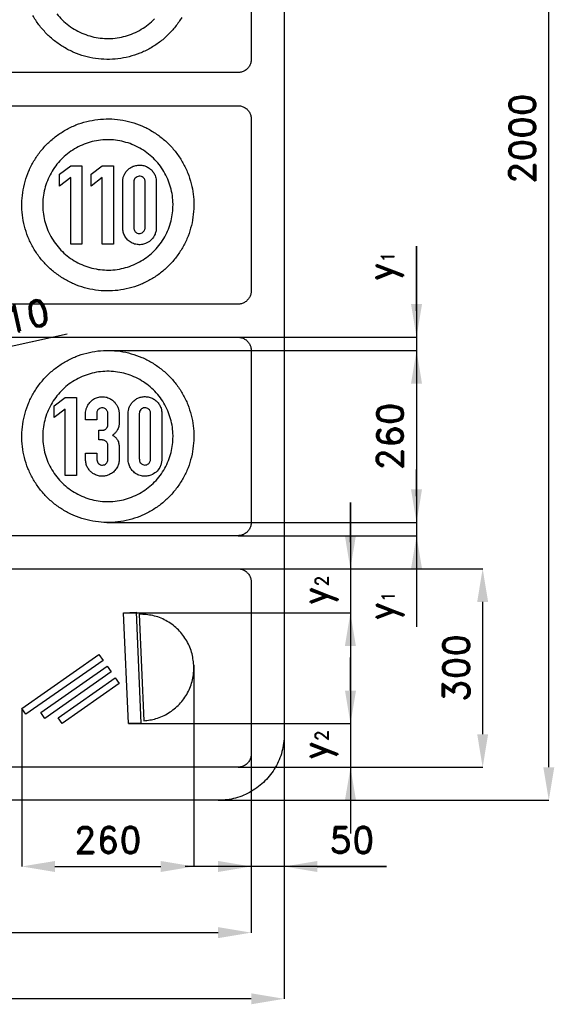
# Model space of a CAD drawing. Header units: millimetres. Extents: x -366 to 4420, y -308 to 2161.
# Tile 2 of 6: x 600 to 1408, y -308 to 1180. Entities that reach past the tile are written whole.
import ezdxf

# ---------------------------------------------------------------- set-up
doc = ezdxf.new("R2010")
doc.units = ezdxf.units.MM
doc.header["$LTSCALE"] = 5
doc.layers.add('Kóty', color=2, linetype='Continuous')
doc.layers.add('Značka', color=7, linetype='Continuous')
doc.styles.get("Standard").update_dxf_attribs({"font": 'romand.shx', "height": 40})
doc.dimstyles.get("Standard").update_dxf_attribs({"dimtxt": 40, "dimasz": 50, "dimexe": 0.18, "dimexo": 0.0625, "dimgap": 20, "dimtad": 1, "dimdec": 0, "dimzin": 0, "dimdsep": 46, "dimtxsty": 'Standard', "dimcen": 0.09, "dimadec": 0, "dimazin": 0, "dimtfac": 1, "dimtdec": 0, "dimtofl": 0, "dimtmove": 0, "dimatfit": 3, "dimfxl": 1, "dimtolj": 1, "dimtzin": 0, "dimarcsym": 0})

# ---------------------------------------------------------------- blocks, each defined once
blk = doc.blocks.new('*D1')
at = {"layer": 'Defpoints', "color": 0, "transparency": 16777216}
for p in [(726.6, 679.9), (731.6, 420), (1200, 420)]:
    blk.add_point(p, dxfattribs=at)
at = {"layer": 'Kóty', "color": 0, "lineweight": -2, "transparency": 16777216}
for p, q in [((726.7, 679.9), (1200.2, 679.9)), ((1200, 629.9), (1200, 470)), ((731.7, 420), (1200.2, 420))]:
    blk.add_line(p, q, dxfattribs=at)
at = {"layer": 'Kóty', "color": 0, "transparency": 16777216}
for points in [[(1191.7, 629.9), (1208.3, 629.9), (1200, 679.9)], [(1191.7, 470), (1208.3, 470), (1200, 420)]]:
    blk.add_solid(points, dxfattribs=at)
at = {"layer": 'Kóty', "color": 0, "transparency": 16777216, "insert": (1160, 549.9), "char_height": 40, "attachment_point": 5, "rotation": 90}
blk.add_mtext('\\A1;260', dxfattribs=at)
blk = doc.blocks.new('*D2')
at = {"layer": 'Defpoints', "color": 0, "transparency": 16777216}
for p in [(930, 350), (930, 50), (1300, 50)]:
    blk.add_point(p, dxfattribs=at)
at = {"layer": 'Kóty', "color": 0, "lineweight": -2, "transparency": 16777216}
for p, q in [((930.1, 350), (1300.2, 350)), ((1300, 300), (1300, 100)), ((930.1, 50), (1300.2, 50))]:
    blk.add_line(p, q, dxfattribs=at)
at = {"layer": 'Kóty', "color": 0, "transparency": 16777216}
for points in [[(1291.7, 300), (1308.3, 300), (1300, 350)], [(1291.7, 100), (1308.3, 100), (1300, 50)]]:
    blk.add_solid(points, dxfattribs=at)
at = {"layer": 'Kóty', "color": 0, "transparency": 16777216, "insert": (1260, 200), "char_height": 40, "attachment_point": 5, "rotation": 90}
blk.add_mtext('\\A1;300', dxfattribs=at)
blk = doc.blocks.new('*D3')
at = {"layer": 'Defpoints', "color": 0, "transparency": 16777216}
for p in [(900, 2000), (1400, 2000), (900, 0)]:
    blk.add_point(p, dxfattribs=at)
at = {"layer": 'Kóty', "color": 0, "lineweight": -2, "transparency": 16777216}
for p, q in [((900.1, 2000), (1400.2, 2000)), ((1400, 50), (1400, 1950)), ((900.1, 0), (1400.2, 0))]:
    blk.add_line(p, q, dxfattribs=at)
at = {"layer": 'Kóty', "color": 0, "transparency": 16777216}
for points in [[(1391.7, 1950), (1408.3, 1950), (1400, 2000)], [(1391.7, 50), (1408.3, 50), (1400, 0)]]:
    blk.add_solid(points, dxfattribs=at)
at = {"layer": 'Kóty', "color": 0, "transparency": 16777216, "insert": (1360, 1000), "char_height": 40, "attachment_point": 5, "rotation": 90}
blk.add_mtext('\\A1;2000', dxfattribs=at)
blk = doc.blocks.new('*D4')
at = {"layer": 'Defpoints', "color": 0, "transparency": 16777216}
for p in [(863.3, 204.2), (603.3, 138.8), (863.3, -100)]:
    blk.add_point(p, dxfattribs=at)
at = {"layer": 'Kóty', "color": 0, "lineweight": -2, "transparency": 16777216}
for p, q in [((863.3, 204.1), (863.3, -100.2)), ((603.3, 138.7), (603.3, -100.2)), ((653.3, -100), (813.3, -100))]:
    blk.add_line(p, q, dxfattribs=at)
at = {"layer": 'Kóty', "color": 0, "transparency": 16777216}
for points in [[(653.3, -91.7), (653.3, -108.3), (603.3, -100)], [(813.3, -91.7), (813.3, -108.3), (863.3, -100)]]:
    blk.add_solid(points, dxfattribs=at)
at = {"layer": 'Kóty', "color": 0, "transparency": 16777216, "insert": (733.3, -60), "char_height": 40, "attachment_point": 5}
blk.add_mtext('\\A1;260', dxfattribs=at)
blk = doc.blocks.new('*D5')
at = {"layer": 'Defpoints', "color": 0, "transparency": 16777216}
for p in [(50, 70), (950, 70), (950, -200)]:
    blk.add_point(p, dxfattribs=at)
at = {"layer": 'Kóty', "color": 0, "lineweight": -2, "transparency": 16777216}
for p, q in [((50, 69.9), (50, -200.2)), ((950, 69.9), (950, -200.2)), ((100, -200), (900, -200))]:
    blk.add_line(p, q, dxfattribs=at)
at = {"layer": 'Kóty', "color": 0, "transparency": 16777216}
for points in [[(100, -191.7), (100, -208.3), (50, -200)], [(900, -191.7), (900, -208.3), (950, -200)]]:
    blk.add_solid(points, dxfattribs=at)
at = {"layer": 'Kóty', "color": 0, "transparency": 16777216, "insert": (500, -160), "char_height": 40, "attachment_point": 5}
blk.add_mtext('\\A1;900', dxfattribs=at)
blk = doc.blocks.new('*D6')
at = {"layer": 'Defpoints', "color": 0, "transparency": 16777216}
for p in [(0, 100), (1000, 100), (0, -300)]:
    blk.add_point(p, dxfattribs=at)
at = {"layer": 'Kóty', "color": 0, "lineweight": -2, "transparency": 16777216}
for p, q in [((0, 99.9), (0, -300.2)), ((1000, 99.9), (1000, -300.2)), ((950, -300), (50, -300))]:
    blk.add_line(p, q, dxfattribs=at)
at = {"layer": 'Kóty', "color": 0, "transparency": 16777216}
for points in [[(50, -291.7), (50, -308.3), (0, -300)], [(950, -291.7), (950, -308.3), (1000, -300)]]:
    blk.add_solid(points, dxfattribs=at)
at = {"layer": 'Kóty', "color": 0, "transparency": 16777216, "insert": (500, -260), "char_height": 40, "attachment_point": 5}
blk.add_mtext('\\A1;1000', dxfattribs=at)
blk = doc.blocks.new('*D9')
at = {"layer": 'Defpoints', "color": 0, "transparency": 16777216}
for p in [(426.7, 650), (436.4, 652.2)]:
    blk.add_point(p, dxfattribs=at)
at = {"layer": 'Kóty', "color": 0, "lineweight": -2, "transparency": 16777216}
for p, q in [((671.6, 704.8), (485.2, 663.1)), ((426.6, 650), (426.8, 650)), ((426.7, 649.9), (426.7, 650.1))]:
    blk.add_line(p, q, dxfattribs=at)
at = {"layer": 'Kóty', "color": 0, "transparency": 16777216}
blk.add_solid([(483.4, 671.2), (487, 655), (436.4, 652.2)], dxfattribs=at)
at = {"layer": 'Kóty', "color": 0, "transparency": 16777216, "insert": (594.1, 728.4), "char_height": 40, "attachment_point": 5, "rotation": 12.6116}
blk.add_mtext('\\A1;R10', dxfattribs=at)

msp = doc.modelspace()

# ---------------------------------------------------------------- linework, layer by layer
at = {"layer": 'Kóty'}
for p, q in [((1200, 837.6), (1200, 262.4)), ((1200, 740), (1200, 837.6)), ((930.1, 700), (1200.2, 700)), ((726.6, 679.9), (1200.2, 679.9)), ((1200, 639.9), (1200, 599.9)), ((1200, 460), (1200, 500)), ((1100, 450), (1100.2, -50)), ((1100, 400), (1100, 450)), ((731.8, 420), (1200.2, 420)), ((1100, 390), (1100, 430)), ((930.1, 400), (1200.2, 400)), ((930.1, 350), (1100.2, 350)), ((930.1, 350), (1100.2, 350)), ((757, 283.4), (1100.2, 283.4)), ((1100, 233.4), (1100, 183.4)), ((1100.2, 166), (1100.2, 216)), ((764.4, 116), (1100.4, 116)), ((1000, 99.9), (1000, -100.2)), ((950, 69.9), (950, -100.2)), ((930.1, 50), (1100.4, 50)), ((1154.8, -100), (850, -100)), ((1050, -100), (1154.8, -100))]:
    msp.add_line(p, q, dxfattribs=at)
for points in [[(1191.7, 750), (1208.3, 750), (1200, 700)], [(1091.7, 400), (1108.3, 400), (1100, 350)], [(1093.3, 390), (1106.7, 390), (1100, 350)], [(1191.7, 350), (1208.3, 350), (1200, 400)], [(1091.7, 233.4), (1108.3, 233.4), (1100, 283.4)], [(1091.8, 166), (1108.5, 166), (1100.2, 116)], [(1091.8, 0), (1108.5, 0), (1100.2, 50)], [(900, -91.7), (900, -108.3), (950, -100)], [(1050, -91.7), (1050, -108.3), (1000, -100)]]:
    msp.add_solid(points, dxfattribs=at)
at = {"layer": 'Značka', "color": 5}
for points in [[(1000, 1900), (1000, 100), (1000, 99.6), (1000, 99.2, -0.032179), (999.1, 86.3, -0.035442), (996.5, 73.6, -0.036264), (992.3, 61.3, -0.034415), (986.5, 49.8, -0.033719), (979.3, 39, -0.034086), (970.7, 29.3, -0.034205), (961, 20.7, -0.03423), (950.2, 13.5, -0.034046), (938.7, 7.7, -0.033413), (926.4, 3.5, -0.034127), (913.7, 0.9, -0.036745), (900.8, 0), (900.4, 0), (900, 0), (100, 0)], [(950, 1380), (950, 1120), (950, 1119.9), (950, 1119.8, -0.032183), (949.8, 1117.3, -0.035447), (949.3, 1114.7, -0.036274), (948.5, 1112.3, -0.034425), (947.3, 1109.9, -0.033755), (945.9, 1107.8, -0.034097), (944.1, 1105.9, -0.034164), (942.2, 1104.1, -0.034206), (940, 1102.7, -0.034035), (937.7, 1101.5, -0.03347), (935.3, 1100.7, -0.034127), (932.7, 1100.2, -0.036766), (930.2, 1100), (930.1, 1100), (930, 1100), (70, 1100)], [(70, 1050), (930, 1050), (930.1, 1050), (930.2, 1050, -0.032177), (932.7, 1049.8, -0.035489), (935.3, 1049.3, -0.036281), (937.7, 1048.5, -0.034425), (940, 1047.3, -0.03374), (942.2, 1045.9, -0.034066), (944.1, 1044.1, -0.03423), (945.9, 1042.2, -0.0342), (947.3, 1040, -0.034034), (948.5, 1037.7, -0.033425), (949.3, 1035.3, -0.034147), (949.8, 1032.7, -0.03674), (950, 1030.2), (950, 1030.1), (950, 1030), (950, 770), (950, 769.9), (950, 769.8, -0.032177), (949.8, 767.3, -0.035443), (949.3, 764.7, -0.036259), (948.5, 762.3, -0.034425), (947.3, 760, -0.033741), (945.9, 757.8, -0.034066), (944.1, 755.9, -0.034182), (942.2, 754.1, -0.034226), (940, 752.7, -0.034056), (937.7, 751.5, -0.033425), (935.3, 750.7, -0.034151), (932.7, 750.2, -0.036743), (930.2, 750), (930.1, 750), (930, 750), (70, 750)], [(70, 700), (930, 700), (930.1, 700), (930.2, 700, -0.032177), (932.7, 699.8, -0.035443), (935.3, 699.3, -0.036259), (937.7, 698.5, -0.034425), (940, 697.3, -0.033741), (942.2, 695.9, -0.034066), (944.1, 694.1, -0.034182), (945.9, 692.2, -0.034226), (947.3, 690, -0.034056), (948.5, 687.7, -0.033425), (949.3, 685.3, -0.034151), (949.8, 682.7, -0.036743), (950, 680.2), (950, 680.1), (950, 680), (950, 420), (950, 419.9), (950, 419.8, -0.032179), (949.8, 417.3, -0.035443), (949.3, 414.7, -0.036259), (948.5, 412.3, -0.034419), (947.3, 410, -0.033729), (945.9, 407.8, -0.034073), (944.1, 405.9, -0.034191), (942.2, 404.1, -0.034225), (940, 402.7, -0.034056), (937.7, 401.5, -0.033414), (935.3, 400.7, -0.034128), (932.7, 400.2, -0.036743), (930.2, 400), (930.1, 400), (930, 400), (70, 400)], [(70, 350), (930, 350), (930.1, 350), (930.2, 350, -0.032177), (932.7, 349.8, -0.035443), (935.3, 349.3, -0.036259), (937.7, 348.5, -0.034414), (940, 347.3, -0.033731), (942.2, 345.9, -0.034066), (944.1, 344.1, -0.034205), (945.9, 342.2, -0.034226), (947.3, 340, -0.03405), (948.5, 337.7, -0.033418), (949.3, 335.3, -0.034151), (949.8, 332.7, -0.036741), (950, 330.2), (950, 330.1), (950, 330), (950, 70), (950, 69.9), (950, 69.8), (949.8, 67.3, -0.035442), (949.3, 64.7, -0.036259), (948.5, 62.3, -0.034422), (947.3, 60, -0.03373), (945.9, 57.8, -0.034079), (944.1, 55.9, -0.034187), (942.2, 54.1, -0.034231), (940, 52.7, -0.034052), (937.7, 51.5, -0.033421), (935.3, 50.7, -0.034126), (932.7, 50.2, -0.036746), (930.2, 50), (930.1, 50), (930, 50), (70, 50)], [(780.8, 281.3), (787.8, 120.2, 0.008883), (797, 121.5, 0.026886), (806, 123.5, 0.038487), (815.9, 127.1, 0.034327), (825.2, 132.1, 0.033204), (833.8, 138.2, 0.034346), (841.5, 145.4, 0.034667), (848.2, 153.5, 0.034559), (853.8, 162.5, 0.034353), (858.2, 172.1, 0.033698), (861.2, 182.2, 0.034476), (863, 192.6, 0.037296), (863.3, 203.1), (863.3, 203.7), (863.3, 204.2, 0.009648), (862, 214.1, 0.029247), (859.9, 223.9, 0.038477), (856.3, 233.8, 0.034164), (851.3, 243.1, 0.033136), (845.2, 251.7, 0.034765), (838, 259.4, 0.034652), (829.9, 266.1, 0.032682), (820.9, 271.7, 0.034527), (811.3, 276.2, 0.041085), (801.2, 279.2, 0.032731), (791.1, 280.7, 0.010774), (780.8, 281.3)]]:
    msp.add_lwpolyline(points, format="xyb", dxfattribs=at)
at = {"layer": 'Značka', "color": 1}
for points in [[(845.1, 1183.5, -0.03403), (835.5, 1169.5, -0.034456), (824, 1156.9, -0.034563), (811.2, 1145.8, -0.03443), (796.9, 1136.6, -0.034392), (781.5, 1129.2, -0.034422), (765.3, 1124, -0.03442), (748.6, 1120.8, -0.034409), (731.6, 1120, -0.034404), (714.7, 1121.3, -0.034414), (698, 1124.9, -0.034424), (682, 1130.5, -0.034424), (666.9, 1138.3, -0.034422), (652.8, 1147.9, -0.034421), (640.2, 1159.3, -0.03441), (629.1, 1172.2, -0.034415), (619.9, 1186.5, -0.034416)], [(656, 1189, 0.034415), (664.6, 1179.5, 0.034407), (674.4, 1171, 0.03442), (685.2, 1164.1, 0.034427), (696.8, 1158.5, 0.034414), (709.1, 1154.5, 0.034408), (721.8, 1152.2, 0.034417), (734.6, 1151.5, 0.034419), (747.5, 1152.5, 0.034421), (760.1, 1155.2, 0.034409), (772.2, 1159.5, 0.034416), (783.7, 1165.4, 0.034422), (794.3, 1172.6, 0.034402), (803.9, 1181.3, 0.034416)], [(863.3, 900), (863.3, 899.1), (863.3, 898.3, -0.03217), (862, 881.4, -0.035722), (858.5, 864.7, -0.036664), (852.9, 848.6, -0.034752), (845.1, 833.5, -0.034036), (835.5, 819.5, -0.034451), (824, 806.9, -0.034561), (811.2, 795.8, -0.034429), (796.9, 786.6, -0.034385), (781.5, 779.2, -0.034419), (765.3, 774, -0.034427), (748.6, 770.8, -0.034417), (731.6, 770, -0.034415), (714.7, 771.3, -0.034414), (698, 774.9, -0.034413), (682, 780.5, -0.034421), (666.9, 788.3, -0.034419), (652.8, 797.9, -0.034421), (640.2, 809.3, -0.034416), (629.1, 822.2, -0.034413), (619.9, 836.5, -0.034419), (612.5, 851.8, -0.034419), (607.3, 868, -0.034413), (604.2, 884.7, -0.034413), (603.3, 901.7, -0.034415), (604.6, 918.7, -0.034421), (608.2, 935.3, -0.034415), (613.8, 951.3, -0.034421), (621.6, 966.5, -0.034415), (631.2, 980.5, -0.034416), (642.6, 993.1, -0.034416), (655.5, 1004.2, -0.034413), (669.8, 1013.4, -0.034416), (685.1, 1020.8, -0.034409), (701.3, 1026, -0.034424), (718, 1029.1, -0.034417), (735, 1030, -0.034418), (752, 1028.7, -0.034413), (768.6, 1025.1, -0.034419), (784.7, 1019.5, -0.03442), (799.8, 1011.7, -0.034416), (813.8, 1002.1, -0.034401), (826.5, 990.7, -0.03441), (837.5, 977.8, -0.034484), (846.8, 963.5, -0.034414), (854.1, 948.2, -0.034079), (859.3, 932, -0.032794), (862.4, 916.1, -0.034266), (863.3, 900)], [(831.8, 900), (831.8, 900.6), (831.8, 901.3, 0.032165), (830.8, 914.1, 0.035725), (828.1, 926.7, 0.036672), (823.9, 938.9, 0.034755), (818, 950.4, 0.034039), (810.7, 961, 0.034452), (802.1, 970.5, 0.034565), (792.3, 978.9, 0.034422), (781.5, 985.9, 0.034388), (769.8, 991.5, 0.034423), (757.6, 995.4, 0.03443), (744.9, 997.8, 0.034411), (732, 998.5, 0.034409), (719.2, 997.5, 0.034424), (706.6, 994.8, 0.034411), (694.4, 990.5, 0.034412), (683, 984.6, 0.034421), (672.3, 977.4, 0.034408), (662.8, 968.7, 0.034413), (654.4, 959, 0.034417), (647.4, 948.1, 0.034414), (641.8, 936.5, 0.034417), (637.9, 924.2, 0.034418), (635.5, 911.6, 0.034417), (634.9, 898.7, 0.034419), (635.8, 885.9, 0.034418), (638.5, 873.3, 0.034415), (642.8, 861.1, 0.03442), (648.7, 849.6, 0.034421), (656, 839, 0.034419), (664.6, 829.5, 0.034414), (674.4, 821.1, 0.034416), (685.2, 814.1, 0.034414), (696.8, 808.5, 0.034423), (709.1, 804.5, 0.034422), (721.8, 802.2, 0.034417), (734.6, 801.5, 0.034414), (747.5, 802.5, 0.034417), (760.1, 805.2, 0.034423), (772.2, 809.5, 0.034416), (783.7, 815.4, 0.034422), (794.3, 822.6, 0.034406), (803.9, 831.3, 0.034413), (812.3, 841, 0.034495), (819.3, 851.9, 0.034422), (824.8, 863.5, 0.034073), (828.8, 875.8, 0.032795), (831.1, 887.8, 0.034263), (831.8, 900)], [(755.7, 935.6), (755.8, 936.3, -0.005783), (755.8, 937, -0.051531), (756.7, 941.7, -0.050369), (758.5, 946.2, -0.059193), (761.5, 951, -0.059893), (765.6, 954.9, -0.057369), (770.3, 957.8, -0.056026), (775.4, 959.5, -0.062968), (781.5, 960.2, -0.065049), (787.7, 959.4, -0.062228), (793.1, 957.2, -0.059616), (798, 953.8, -0.058897), (801.9, 949.5, -0.061259), (804.7, 944.5, -0.042837), (805.9, 940.8, -0.04706), (806.5, 937.1, -0.006006), (806.5, 936.5), (806.5, 935.9), (806.5, 864.4), (806.5, 863.9, -0.004019), (806.5, 863.4, -0.056788), (805.5, 858.2, -0.05699), (803.4, 853.2, -0.090909), (797.8, 846.2, -0.092648), (790.2, 841.6, -0.06995), (784, 840, -0.068377), (777.5, 840.1, -0.07739), (770.3, 842.2, -0.07933), (764.1, 846.3, -0.06856), (759.9, 851.2, -0.064008), (757.1, 857.1, -0.035964), (756.2, 860.3, -0.041944), (755.8, 863.7), (755.8, 864.1), (755.7, 864.5), (755.7, 935.6)], [(772.6, 934.8), (772.6, 866), (772.6, 865.5), (772.6, 865.1, 0.053851), (773.1, 862.6, 0.083761), (774.1, 860.3, 0.084595), (775.7, 858.6, 0.073829), (777.7, 857.5, 0.093708), (780.8, 856.8, 0.098762), (783.9, 857.3, 0.089592), (786.4, 858.7, 0.084121), (788.2, 860.8, 0.059578), (789.1, 862.6, 0.064943), (789.5, 864.4, 0.008777), (789.5, 864.8), (789.5, 865.1), (789.5, 935.2, 0.005015), (789.5, 935.7, 0.015172), (789.5, 936.2, 0.079641), (789, 938.4, 0.074613), (787.8, 940.3, 0.099386), (785.4, 942.3, 0.096365), (782.4, 943.3, 0.104548), (779, 943.1, 0.104039), (775.9, 941.6, 0.098093), (773.7, 939.3, 0.112875), (772.7, 936.3, 0.022708), (772.6, 935.6, 0.007595), (772.6, 934.8)], [(863.3, 550), (863.3, 549.1), (863.3, 548.3, -0.03217), (862, 531.4, -0.035722), (858.5, 514.7, -0.036663), (852.9, 498.6, -0.034752), (845.1, 483.5, -0.034036), (835.5, 469.5, -0.034455), (824, 456.9, -0.034562), (811.2, 445.8, -0.034429), (796.9, 436.6, -0.034388), (781.5, 429.2, -0.034415), (765.3, 424, -0.034422), (748.6, 420.8, -0.034415), (731.6, 420, -0.034417), (714.7, 421.3, -0.034415), (698, 424.9, -0.034415), (682, 430.5, -0.034418), (666.9, 438.3, -0.03442), (652.8, 447.9, -0.03442), (640.2, 459.3, -0.034416), (629.1, 472.2, -0.034415), (619.9, 486.5, -0.034419), (612.5, 501.8, -0.034419), (607.3, 518, -0.034413), (604.2, 534.7, -0.034413), (603.3, 551.7, -0.034415), (604.6, 568.7, -0.034421), (608.2, 585.3, -0.034415), (613.8, 601.3, -0.034421), (621.6, 616.5, -0.034415), (631.2, 630.5, -0.034416), (642.6, 643.1, -0.034416), (655.5, 654.2, -0.034413), (669.8, 663.4, -0.034419), (685.1, 670.8, -0.034419), (701.3, 676, -0.034417), (718, 679.2, -0.034417), (735, 680, -0.034411), (752, 678.7, -0.034416), (768.6, 675.1, -0.034415), (784.7, 669.5, -0.03442), (799.8, 661.7, -0.034416), (813.8, 652.1, -0.034401), (826.5, 640.7, -0.03441), (837.5, 627.8, -0.034484), (846.8, 613.5, -0.034414), (854.1, 598.2, -0.034079), (859.3, 582, -0.032794), (862.4, 566.1, -0.034266), (863.3, 550)], [(831.8, 550), (831.8, 550.6), (831.8, 551.3, 0.032165), (830.8, 564.1, 0.035725), (828.1, 576.7, 0.036672), (823.9, 588.9, 0.034755), (818, 600.4, 0.034039), (810.7, 611, 0.034452), (802.1, 620.5, 0.034565), (792.3, 628.9, 0.034422), (781.5, 635.9, 0.034388), (769.8, 641.5, 0.034423), (757.6, 645.5, 0.03443), (744.9, 647.8, 0.034411), (732, 648.5, 0.034409), (719.2, 647.5, 0.034424), (706.6, 644.8, 0.034411), (694.4, 640.5, 0.034412), (683, 634.6, 0.034421), (672.3, 627.4, 0.034408), (662.8, 618.7, 0.034413), (654.4, 609, 0.034417), (647.4, 598.1, 0.034414), (641.8, 586.5, 0.034417), (637.9, 574.2, 0.034418), (635.5, 561.6, 0.034417), (634.9, 548.7, 0.034419), (635.8, 535.9, 0.034418), (638.5, 523.3, 0.034415), (642.8, 511.1, 0.03442), (648.7, 499.6, 0.034421), (656, 489, 0.03442), (664.6, 479.5, 0.03441), (674.4, 471.1, 0.034412), (685.2, 464.1, 0.034416), (696.8, 458.5, 0.034416), (709.1, 454.5, 0.034415), (721.8, 452.2, 0.034419), (734.6, 451.5, 0.034419), (747.5, 452.5, 0.034417), (760.1, 455.2, 0.034414), (772.2, 459.5, 0.034412), (783.7, 465.4, 0.034418), (794.3, 472.6, 0.034404), (803.9, 481.3, 0.034413), (812.3, 491, 0.034491), (819.3, 501.9, 0.034421), (824.8, 513.5, 0.034073), (828.8, 525.8, 0.032795), (831.1, 537.8, 0.034263), (831.8, 550)], [(764, 585.6), (764.1, 586.3), (764.1, 587, -0.051518), (764.9, 591.7, -0.050381), (766.7, 596.2, -0.059193), (769.8, 601, -0.059878), (773.9, 604.9, -0.057374), (778.5, 607.8, -0.056031), (783.7, 609.5, -0.062966), (789.8, 610.2, -0.06505), (795.9, 609.4, -0.062225), (801.4, 607.2, -0.059616), (806.2, 603.8, -0.058897), (810.2, 599.5, -0.061249), (813, 594.5, -0.042837), (814.2, 590.8, -0.04706), (814.7, 587.1), (814.8, 586.5), (814.8, 585.9), (814.8, 514.4), (814.8, 513.9), (814.7, 513.4, -0.056799), (813.8, 508.2, -0.057), (811.7, 503.2, -0.090903), (806.1, 496.2, -0.092646), (798.5, 491.6, -0.069951), (792.2, 490, -0.068387), (785.8, 490.1, -0.077401), (778.6, 492.2, -0.079336), (772.4, 496.3, -0.068574), (768.2, 501.2, -0.064029), (765.4, 507.1, -0.035981), (764.4, 510.3, -0.041944), (764, 513.7), (764, 514.1), (764, 514.5), (764, 585.6)], [(699.7, 524.8), (716.5, 524.8), (716.5, 515.4), (716.6, 515), (716.6, 514.5, 0.080651), (717.5, 511.4, 0.101151), (719.4, 508.9, 0.107956), (722.1, 507.2, 0.103873), (725.3, 506.7, 0.095684), (728.2, 507.3, 0.096965), (730.7, 508.9, 0.061076), (731.9, 510.3, 0.054155), (732.7, 512, 0.031701), (733.1, 513.1, 0.028555), (733.3, 514.3), (733.4, 514.5), (733.4, 514.8), (733.4, 536.8), (733.4, 537.1), (733.4, 537.5, 0.083281), (732.9, 539.4, 0.064276), (731.8, 541.2, 0.051434), (730.6, 542.5, 0.060616), (729.3, 543.5, 0.057833), (727.5, 544.2, 0.028565), (725.7, 544.6), (725.1, 544.7), (724.6, 544.8), (719.7, 544.8), (719.7, 559.4), (724.8, 559.4), (725.2, 559.4, 0.015893), (725.7, 559.4, 0.059829), (727.1, 559.6, 0.045145), (728.5, 560.2, 0.055572), (730.2, 561.2, 0.068516), (731.5, 562.6, 0.041448), (732.2, 563.6, 0.024978), (732.7, 564.8, 0.025409), (733.1, 565.8, 0.048435), (733.3, 566.8), (733.3, 567.1), (733.4, 567.3), (733.4, 584.6), (733.4, 585), (733.3, 585.5, 0.067362), (732.9, 587.5, 0.062032), (732, 589.3, 0.06705), (730.6, 591, 0.071109), (728.8, 592.3, 0.081611), (726.4, 593.1, 0.081667), (723.8, 593.1, 0.101175), (720.8, 592.1, 0.090883), (718.3, 590, 0.072212), (717, 588.1, 0.106466), (716.5, 585.9), (716.5, 585.6), (716.5, 585.3), (716.5, 575.3), (699.7, 575.3), (699.7, 585.7), (699.7, 586.1), (699.7, 586.5, -0.057609), (700.3, 590.8, -0.046037), (701.9, 594.9, -0.056929), (704.9, 600, -0.06027), (709, 604.2, -0.070665), (714.7, 607.9, -0.07343), (721.2, 609.8, -0.075931), (728.3, 609.9, -0.074313), (735, 607.9, -0.064174), (740.3, 604.8, -0.060424), (744.6, 600.5, -0.050627), (747.4, 596.3, -0.056473), (749.3, 591.7, -0.024329), (749.8, 589.6, -0.02126), (750.1, 587.5), (750.2, 586.8), (750.2, 586.1), (750.2, 568), (750.2, 567.4), (750.1, 566.8, -0.049541), (749.4, 563.4, -0.046684), (748.1, 560.3, -0.060333), (745.6, 556.5, -0.065406), (742.3, 553.5, -0.014657), (741.2, 552.7), (740.2, 552.1, -0.007193), (741.9, 550.9, -0.021643), (743.7, 549.6, -0.054704), (746.5, 546.7, -0.059756), (748.6, 543.2, -0.04465), (749.6, 540.4, -0.041887), (750.1, 537.5), (750.2, 537), (750.2, 536.5), (750.2, 514.1), (750.2, 513.5), (750.2, 512.9, -0.079436), (749, 506.8, -0.066572), (746.1, 501.3, -0.068492), (741.6, 496.2, -0.069566), (736, 492.5, -0.056314), (730.9, 490.6, -0.056429), (725.6, 489.9, -0.067279), (719.1, 490.5, -0.068341), (713, 492.8, -0.057379), (708.5, 495.8, -0.055531), (704.8, 499.7, -0.063122), (701.7, 504.8, -0.072885), (700.1, 510.6, -0.013766), (699.9, 512.2), (699.7, 513.9), (699.7, 514.2), (699.7, 514.5), (699.7, 524.8)], [(780.8, 584.8), (780.8, 516), (780.9, 515.5), (780.9, 515.1, 0.053827), (781.3, 512.6, 0.083784), (782.4, 510.3, 0.084556), (784, 508.6, 0.073829), (786, 507.5, 0.093693), (789.1, 506.8, 0.098758), (792.2, 507.3, 0.089592), (794.6, 508.7, 0.084103), (796.5, 510.8, 0.059608), (797.4, 512.6, 0.064943), (797.8, 514.4), (797.8, 514.8), (797.8, 515.1), (797.8, 585.2), (797.8, 585.7), (797.8, 586.2, 0.079641), (797.2, 588.4, 0.074591), (796.1, 590.3, 0.099397), (793.7, 592.3, 0.09636), (790.7, 593.3, 0.10455), (787.3, 593.1, 0.104045), (784.2, 591.6, 0.098093), (782, 589.3, 0.112858), (780.9, 586.3), (780.9, 585.6), (780.8, 584.8)]]:
    msp.add_lwpolyline(points, format="xyb", dxfattribs=at)
for points in [[(677.1, 840.9), (677.1, 941.2), (660.2, 928.5), (660.2, 946.3), (677.1, 959.1), (694.1, 959.1), (694.1, 840.9), (677.1, 840.9)], [(724.9, 840.9), (724.9, 941.2), (707.9, 928.5), (707.9, 946.3), (724.9, 959.1), (741.9, 959.1), (741.9, 840.9), (724.9, 840.9)], [(668.8, 490.9), (668.8, 591.2), (651.9, 578.5), (651.9, 596.3), (668.9, 609.1), (685.9, 609.1), (685.9, 490.9), (668.8, 490.9)]]:
    msp.add_lwpolyline(points, dxfattribs=at)
at = {"layer": 'Značka', "color": 5}
for points in [[(764.3, 116), (757, 283.4), (775.9, 284.2), (783.2, 116.8), (764.3, 116)], [(609.5, 130), (603.3, 138.8), (719.8, 220.4), (726, 211.6), (609.5, 130)], [(638, 123.9), (631.9, 132.7), (732.1, 202.8), (738.3, 194.1), (638, 123.9)], [(664.1, 116), (658, 124.8), (744.4, 185.3), (750.5, 176.5), (664.1, 116)]]:
    msp.add_lwpolyline(points, dxfattribs=at)

# ---------------------------------------------------------------- texts
at = {"layer": 'Kóty', "char_height": 40, "attachment_point": 1, "rotation": 90}
for s, insert in [('y{\\H0.5x;1}', (1126.2, 785.5)), ('y{\\H0.5x;2}', (1027, 295.5)), ('y{\\H0.5x;1}', (1126.9, 272.4)), ('y{\\H0.5x;2}', (1026.7, 61.8))]:
    msp.add_mtext_dynamic_manual_height_columns(s, width=58.682, gutter_width=200, heights=[0], dxfattribs=dict(at, insert=insert))
at = {"layer": 'Kóty', "insert": (1102.4, -60), "char_height": 40, "attachment_point": 5}
msp.add_mtext('\\A1;50', dxfattribs=at)

# ---------------------------------------------------------------- dimensions: what is measured, and where the dimension line sits
at = {"layer": 'Kóty'}
for base, p1, p2, picture, middle in [((1400, 2000), (900, 0), (900, 2000), '*D3', (1360, 1000)), ((1200, 420), (726.6, 679.9), (731.6, 420), '*D1', (1160, 549.9)), ((1300, 50), (930, 350), (930, 50), '*D2', (1260, 200))]:
    dim = msp.add_linear_dim(base=base, p1=p1, p2=p2, angle=90, dimstyle='Standard', dxfattribs=at)
    dim.commit()
    dim.dimension.update_dxf_attribs({"geometry": picture, "text_midpoint": middle})
dim = msp.add_radius_dim(center=(426.7, 650), mpoint=(436.4, 652.2), dimstyle='Standard', dxfattribs=at)
dim.commit()
dim.dimension.update_dxf_attribs({"geometry": '*D9', "text_midpoint": (602.8, 689.4)})
for base, p1, p2, picture, middle in [((863.3, -100), (603.3, 138.8), (863.3, 204.2), '*D4', (733.3, -60)), ((0, -300), (1000, 100), (0, 100), '*D6', (500, -260)), ((950, -200), (50, 70), (950, 70), '*D5', (500, -160))]:
    dim = msp.add_linear_dim(base=base, p1=p1, p2=p2, dimstyle='Standard', dxfattribs=at)
    dim.commit()
    dim.dimension.update_dxf_attribs({"geometry": picture, "text_midpoint": middle})

doc.saveas('drawing.dxf')
